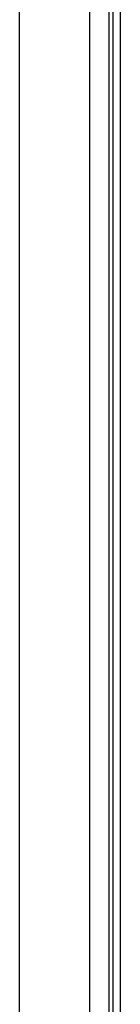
# Model space of a CAD drawing. Header units: inches. Extents: x 11 to 342, y 26 to 169.
# Tile 78 of 218: x 81.421 to 82.323, y 88.814 to 97.604. Entities that reach past the tile are written whole.
import ezdxf

# ---------------------------------------------------------------- set-up
doc = ezdxf.new("R2010")
doc.units = ezdxf.units.IN
doc.header["$MEASUREMENT"] = 0
doc.layers.add('Visible Edges(ANSI)', color=7, linetype='Continuous', lineweight=25)
doc.layers.add('Visible Tangent Edges(ANSI)', color=7, linetype='Continuous', lineweight=25)

msp = doc.modelspace()

# ---------------------------------------------------------------- linework, layer by layer
at = {"layer": 'Visible Edges(ANSI)'}
for p, q in [((82.2554, 116.8629), (82.2554, 80.2599)), ((82.3234, 80.2599), (82.3234, 116.8629)), ((82.0459, 98.2811), (82.0459, 81.0579)), ((81.4209, 81.0579), (81.4209, 98.119))]:
    msp.add_line(p, q, dxfattribs=at)
at = {"layer": 'Visible Tangent Edges(ANSI)'}
msp.add_line((82.2244, 80.1429), (82.2244, 116.8629), dxfattribs=at)

doc.saveas('drawing.dxf')
